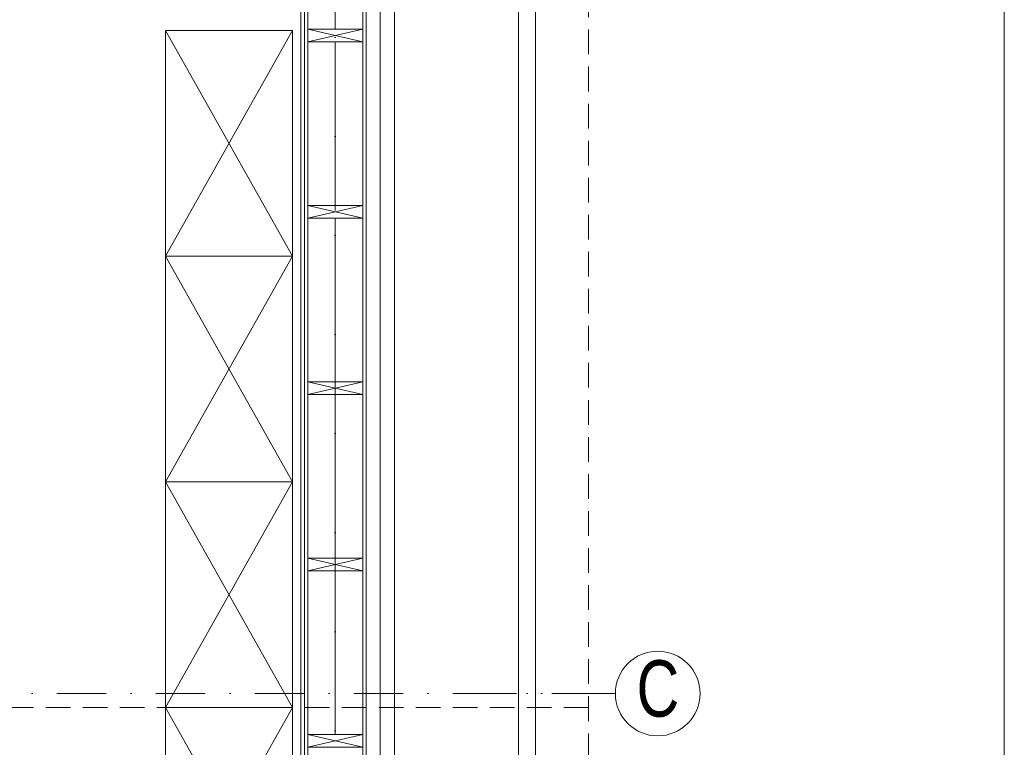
# Model space of a CAD drawing. Header units: inches. Extents: x 57112 to 98566, y -51777 to -16564.
# Tile 51 of 138: x 72328 to 72677, y -20490 to -20232. Entities that reach past the tile are written whole.
import ezdxf

# ---------------------------------------------------------------- set-up
doc = ezdxf.new("R2010")
doc.units = ezdxf.units.IN
doc.header["$MEASUREMENT"] = 0
doc.linetypes.add('DASHDOT', pattern=[1, 0.5, -0.25, 0, -0.25])
doc.linetypes.add('HIDDEN', pattern=[0.375, 0.25, -0.125])
doc.layers.get('0').update_dxf_attribs({"color": 251, "lineweight": 0})
for name, color, linetype, lineweight in [('A--tabelka rysunku', 7, 'Continuous', 0), ('A36-obrzeże', 252, 'Continuous', 0), ('p-- ocieplenie-w.zew', 251, 'Continuous', 0), ('p--dach', 251, 'Continuous', 30), ('p--konst-słupy', 251, 'Continuous', 0), ('p--meble wyp.', 251, 'Continuous', 0), ('p--ocieplenie w.wew.', 251, 'Continuous', 0), ('p--osie konstr', 250, 'DASHDOT', 15), ('p--osie konstr.-NR', 250, 'DASHDOT', 15), ('p--płyta GK', 251, 'Continuous', 0), ('p--ściana szkielet', 251, 'Continuous', 0)]:
    doc.layers.add(name, color=color, linetype=linetype, lineweight=lineweight)
doc.styles.get("Standard").update_dxf_attribs({"font": 'arial.ttf', "width": 0.75})
doc.linetypes.add('BATTING', pattern='A,0.0001,-0.1,[134,ltypeshp.shx,S=0.1,R=0,X=-0.1,Y=0],-0.2,[134,ltypeshp.shx,S=0.1,R=180,X=0.1,Y=0],-0.1', length=0.4001)

# ---------------------------------------------------------------- blocks, each defined once
blk = doc.blocks.new('ukł.słupów-1K')
for p, q in [((940.6, 519.5), (960.1, 515)), ((940.6, 515), (960.1, 519.5)), ((940.6, 457), (960.1, 452.5)), ((940.6, 452.5), (960.1, 457)), ((940.6, 394.5), (960.1, 390)), ((940.6, 390), (960.1, 394.5)), ((940.6, 332), (960.1, 327.5)), ((940.6, 327.5), (960.1, 332)), ((940.6, 269.5), (960.1, 265)), ((940.6, 265), (960.1, 269.5))]:
    blk.add_line(p, q)
for points in [[(940.6, 515), (960.1, 515), (960.1, 519.5), (940.6, 519.5)], [(940.6, 452.5), (960.1, 452.5), (960.1, 457), (940.6, 457)], [(940.6, 390), (960.1, 390), (960.1, 394.5), (940.6, 394.5)], [(940.6, 327.5), (960.1, 327.5), (960.1, 332), (940.6, 332)], [(940.6, 265), (960.1, 265), (960.1, 269.5), (940.6, 269.5)]]:
    blk.add_lwpolyline(points, close=True)

msp = doc.modelspace()

# ---------------------------------------------------------------- linework, layer by layer
at = {"layer": 'A--tabelka rysunku', "linetype": 'Continuous'}
msp.add_line((72677.151, -21024.191, 151.8), (72677.151, -19909.191, 151.8), dxfattribs=at)
msp.add_line((72677.151, -21024.191, 151.8), (72677.151, -19909.191, 151.8), dxfattribs=at)
at = {"layer": 'A36-obrzeże', "linetype": 'Continuous', "ltscale": 35, "elevation": 151.8}
for points in [[(71713.842, -20815.933), (71428.342, -20815.933), (71428.342, -20135.433), (72510.842, -20135.433), (72510.842, -20815.933), (72117.342, -20815.933)], [(72459.892, -20141.433), (72504.842, -20141.433), (72504.842, -20809.933), (72459.892, -20809.933)]]:
    msp.add_lwpolyline(points, dxfattribs=at)
at = {"layer": 'p-- ocieplenie-w.zew', "linetype": 'BATTING', "ltscale": 3}
msp.add_line((72455.842, -20761.007, 151.8), (72455.842, -20190.433, 151.8), dxfattribs=at)
at = {"layer": 'p--dach', "linetype": 'HIDDEN', "lineweight": 20, "ltscale": 35}
msp.add_line((72529.702, -20475.683, 151.8), (71409.482, -20475.683, 151.8), dxfattribs=at)
at = {"layer": 'p--dach', "linetype": 'HIDDEN', "lineweight": 20, "ltscale": 35, "elevation": 151.8}
msp.add_lwpolyline([(71409.482, -20834.793), (72529.702, -20834.793), (72529.702, -20116.573), (71409.482, -20116.573)], close=True, dxfattribs=at)
at = {"layer": 'p--meble wyp.', "linetype": 'Continuous', "lineweight": 5}
for p, q in [((72379.692, -20235.683, 151.8), (72424.692, -20315.683, 151.8)), ((72424.692, -20235.683, 151.8), (72379.692, -20315.683, 151.8)), ((72379.692, -20315.683, 151.8), (72424.692, -20395.683, 151.8)), ((72424.692, -20315.683, 151.8), (72379.692, -20395.683, 151.8)), ((72379.692, -20395.683, 151.8), (72424.692, -20475.683, 151.8)), ((72424.692, -20395.683, 151.8), (72379.692, -20475.683, 151.8)), ((72379.692, -20475.683, 151.8), (72424.692, -20555.683, 151.8)), ((72424.692, -20475.683, 151.8), (72379.692, -20555.683, 151.8))]:
    msp.add_line(p, q, dxfattribs=at)
at = {"layer": 'p--meble wyp.', "linetype": 'Continuous', "lineweight": 5, "elevation": 151.8}
for points in [[(72424.692, -20315.683), (72379.692, -20315.683), (72379.692, -20235.683), (72424.692, -20235.683)], [(72424.692, -20395.683), (72379.692, -20395.683), (72379.692, -20315.683), (72424.692, -20315.683)], [(72424.692, -20475.683), (72379.692, -20475.683), (72379.692, -20395.683), (72424.692, -20395.683)], [(72424.692, -20555.683), (72379.692, -20555.683), (72379.692, -20475.683), (72424.692, -20475.683)]]:
    msp.add_lwpolyline(points, close=True, dxfattribs=at)
at = {"layer": 'p--ocieplenie w.wew.', "linetype": 'BATTING', "ltscale": 3}
for p, q in [((72439.892, -20216.133, 151.8), (72439.892, -20235.233, 151.8)), ((72439.892, -20239.733, 151.8), (72439.892, -20297.733, 151.8)), ((72439.892, -20302.233, 151.8), (72439.892, -20360.233, 151.8)), ((72439.892, -20364.733, 151.8), (72439.892, -20422.733, 151.8)), ((72439.892, -20427.233, 151.8), (72439.892, -20485.233, 151.8))]:
    msp.add_line(p, q, dxfattribs=at)
at = {"layer": 'p--osie konstr', "linetype": 'DASHDOT', "ltscale": 35}
for p, q in [((72439.892, -20790.933, 151.8), (72439.892, -20116.573, 151.8)), ((72534.141, -20470.683, 151.8), (71449.948, -20470.683, 151.8))]:
    msp.add_line(p, q, dxfattribs=at)
at = {"layer": 'p--osie konstr.-NR', "linetype": 'DASHDOT', "ltscale": 35}
msp.add_line((72539.236, -20470.683, 151.8), (72489.236, -20470.683, 151.8), dxfattribs=at)
at = {"layer": 'p--osie konstr.-NR', "linetype": 'Continuous', "ltscale": 35}
msp.add_circle((72554.236, -20470.683, 151.8), 15, dxfattribs=at)
at = {"layer": 'p--płyta GK', "ltscale": 35}
for p, q in [((72428.942, -20734.033, 151.8), (72428.942, -20217.333, 151.8)), ((72427.692, -20732.783, 151.8), (72427.692, -20218.583, 151.8))]:
    msp.add_line(p, q, dxfattribs=at)
at = {"layer": 'p--ściana szkielet', "ltscale": 35}
for p, q in [((72460.842, -20765.933, 151.8), (72460.842, -20185.433, 151.8)), ((72430.142, -20754.733, 151.8), (72430.142, -20196.633, 151.8)), ((72449.642, -20754.733, 151.8), (72449.642, -20196.633, 151.8)), ((72450.842, -20755.933, 151.8), (72450.842, -20195.433, 151.8))]:
    msp.add_line(p, q, dxfattribs=at)

# ---------------------------------------------------------------- block references
at = {"layer": 'p--konst-słupy'}
msp.add_blockref('ukł.słupów-1K', (71489.542, -20754.733, 151.8), dxfattribs=at)

# ---------------------------------------------------------------- texts
at = {"layer": 'p--osie konstr.-NR', "linetype": 'Continuous', "ltscale": 35, "insert": (72546.73, -20458.886, 151.8), "char_height": 20, "width": 63.5564, "attachment_point": 1}
msp.add_mtext('C', dxfattribs=at)

doc.saveas('drawing.dxf')
